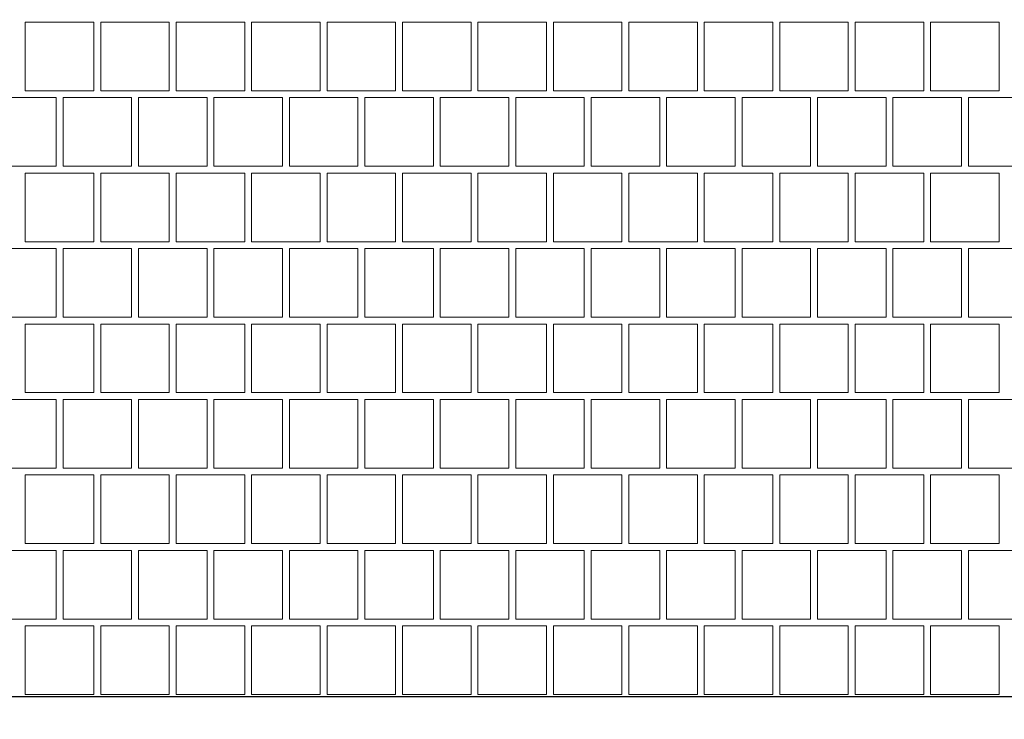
# Model space of a CAD drawing. Header units: millimetres. Extents: x -126271 to -88962, y -179170 to 5194.
# Tile 26 of 66: x -118272 to -116822, y -105290 to -104260. Entities that reach past the tile are written whole.
import ezdxf

# ---------------------------------------------------------------- set-up
doc = ezdxf.new("R2010")
doc.units = ezdxf.units.MM
doc.header["$MEASUREMENT"] = 0
for name, color, linetype, lineweight, true_color in [('Nowe_2D - Rysunki i Obrazki_Nr_pióra__105', 7, 'Continuous', 13, 0xcccccc), ('Nowe_2D - Rysunki i Obrazki_Nr_pióra__61', 7, 'Continuous', 18, 0x6a6a6a), ('Nowe_Wymiarowanie - Ogólne_Nr_pióra__81', 7, 'Continuous', 13, 0x6a6a6a)]:
    doc.layers.add(name, color=color, linetype=linetype, lineweight=lineweight, true_color=true_color)
doc.layers.add('Nowe_2D - Rysunki i Obrazki_Nr_pióra__22', color=8, linetype='Continuous', lineweight=25)
doc.layers.add('Nowe_Wymiarowanie - Ogólne_Nr_pióra__42', color=8, linetype='Continuous', lineweight=25)
doc.layers.add('Nowe_Wymiarowanie - Ogólne', color=7, linetype='Continuous')
doc.styles.add('STYL_AUTOMATYCZNY_1', font='arial.ttf')
doc.dimstyles.new('STYL_AUTOMATYCZNY__1', dxfattribs={"dimtxt": 150, "dimasz": 47.5, "dimexe": 0.18, "dimexo": 0.0625, "dimgap": 0, "dimtad": 1, "dimtih": 1, "dimtoh": 1, "dimdec": 0, "dimlfac": 0.1, "dimzin": 0, "dimdsep": 46, "dimtxsty": 'STYL_AUTOMATYCZNY_1', "dimblk": 'ARROWHEAD_6', "dimblk1": 'ARROWHEAD_6', "dimblk2": 'ARROWHEAD_6', "dimcen": 0.09, "dimse1": 1, "dimse2": 1, "dimclrd": 256, "dimclre": 256, "dimclrt": 8, "dimazin": 0, "dimtfac": 1, "dimtdec": 4, "dimtmove": 0, "dimatfit": 3, "dimfxl": 0, "dimtolj": 1, "dimtzin": 0, "dimarcsym": 0})

# ---------------------------------------------------------------- blocks, each defined once
blk = doc.blocks.new('*X78')
at = {"layer": 'Nowe_2D - Rysunki i Obrazki_Nr_pióra__105', "color": 254, "linetype": 'Continuous', "lineweight": 13, "true_color": 0xcccccc}
for p, q in [((-118263.7, -104364.9), (-118263.7, -104263.9)), ((-118263.7, -104263.9), (-118213.2, -104263.9)), ((-118162.7, -104263.9), (-118213.2, -104263.9)), ((-118162.7, -104364.9), (-118162.7, -104263.9)), ((-118051.6, -104263.9), (-118152.6, -104263.9)), ((-118152.6, -104263.9), (-118152.6, -104364.9)), ((-118051.6, -104364.9), (-118051.6, -104263.9)), ((-118041.5, -104364.9), (-118041.5, -104263.9)), ((-118041.5, -104263.9), (-117991, -104263.9)), ((-117940.5, -104263.9), (-117991, -104263.9)), ((-117940.5, -104364.9), (-117940.5, -104263.9)), ((-117829.4, -104263.9), (-117930.4, -104263.9)), ((-117930.4, -104263.9), (-117930.4, -104364.9)), ((-117829.4, -104364.9), (-117829.4, -104263.9)), ((-117819.3, -104364.9), (-117819.3, -104263.9)), ((-117819.3, -104263.9), (-117768.8, -104263.9)), ((-117718.3, -104263.9), (-117768.8, -104263.9)), ((-117718.3, -104364.9), (-117718.3, -104263.9)), ((-117607.2, -104263.9), (-117708.2, -104263.9)), ((-117708.2, -104263.9), (-117708.2, -104364.9)), ((-117607.2, -104364.9), (-117607.2, -104263.9)), ((-117597.1, -104364.9), (-117597.1, -104263.9)), ((-117597.1, -104263.9), (-117546.6, -104263.9)), ((-117496.1, -104263.9), (-117546.6, -104263.9)), ((-117496.1, -104364.9), (-117496.1, -104263.9)), ((-117385, -104263.9), (-117486, -104263.9)), ((-117486, -104263.9), (-117486, -104364.9)), ((-117385, -104364.9), (-117385, -104263.9)), ((-117374.9, -104364.9), (-117374.9, -104263.9)), ((-117374.9, -104263.9), (-117324.4, -104263.9)), ((-117273.9, -104263.9), (-117324.4, -104263.9)), ((-117273.9, -104364.9), (-117273.9, -104263.9)), ((-117162.8, -104263.9), (-117263.8, -104263.9)), ((-117263.8, -104263.9), (-117263.8, -104364.9)), ((-117162.8, -104364.9), (-117162.8, -104263.9)), ((-117152.7, -104364.9), (-117152.7, -104263.9)), ((-117152.7, -104263.9), (-117102.2, -104263.9)), ((-117051.7, -104263.9), (-117102.2, -104263.9)), ((-117051.7, -104364.9), (-117051.7, -104263.9)), ((-116940.6, -104263.9), (-117041.6, -104263.9)), ((-117041.6, -104263.9), (-117041.6, -104364.9)), ((-116940.6, -104364.9), (-116940.6, -104263.9)), ((-116930.5, -104364.9), (-116930.5, -104263.9)), ((-116930.5, -104263.9), (-116880, -104263.9)), ((-116829.5, -104263.9), (-116880, -104263.9)), ((-116829.5, -104364.9), (-116829.5, -104263.9)), ((-118213.2, -104364.9), (-118263.7, -104364.9)), ((-118213.2, -104364.9), (-118162.7, -104364.9)), ((-118152.6, -104364.9), (-118051.6, -104364.9)), ((-117991, -104364.9), (-118041.5, -104364.9)), ((-117991, -104364.9), (-117940.5, -104364.9)), ((-117930.4, -104364.9), (-117829.4, -104364.9)), ((-117768.8, -104364.9), (-117819.3, -104364.9)), ((-117768.8, -104364.9), (-117718.3, -104364.9)), ((-117708.2, -104364.9), (-117607.2, -104364.9)), ((-117546.6, -104364.9), (-117597.1, -104364.9)), ((-117546.6, -104364.9), (-117496.1, -104364.9)), ((-117486, -104364.9), (-117385, -104364.9)), ((-117324.4, -104364.9), (-117374.9, -104364.9)), ((-117324.4, -104364.9), (-117273.9, -104364.9)), ((-117263.8, -104364.9), (-117162.8, -104364.9)), ((-117102.2, -104364.9), (-117152.7, -104364.9)), ((-117102.2, -104364.9), (-117051.7, -104364.9)), ((-117041.6, -104364.9), (-116940.6, -104364.9)), ((-116880, -104364.9), (-116930.5, -104364.9)), ((-116880, -104364.9), (-116829.5, -104364.9)), ((-118218.2, -104375), (-118319.2, -104375)), ((-118218.2, -104476), (-118218.2, -104375)), ((-118107.1, -104375), (-118208.1, -104375)), ((-118208.1, -104375), (-118208.1, -104476)), ((-118107.1, -104476), (-118107.1, -104375)), ((-117996, -104375), (-118097, -104375)), ((-118097, -104375), (-118097, -104476)), ((-117996, -104476), (-117996, -104375)), ((-117884.9, -104375), (-117985.9, -104375)), ((-117985.9, -104375), (-117985.9, -104476)), ((-117884.9, -104476), (-117884.9, -104375)), ((-117773.8, -104375), (-117874.8, -104375)), ((-117874.8, -104375), (-117874.8, -104476)), ((-117773.8, -104476), (-117773.8, -104375)), ((-117662.7, -104375), (-117763.7, -104375)), ((-117763.7, -104375), (-117763.7, -104476)), ((-117662.7, -104476), (-117662.7, -104375)), ((-117551.6, -104375), (-117652.6, -104375)), ((-117652.6, -104375), (-117652.6, -104476)), ((-117551.6, -104476), (-117551.6, -104375)), ((-117440.5, -104375), (-117541.5, -104375)), ((-117541.5, -104375), (-117541.5, -104476)), ((-117440.5, -104476), (-117440.5, -104375)), ((-117329.4, -104375), (-117430.4, -104375)), ((-117430.4, -104375), (-117430.4, -104476)), ((-117329.4, -104476), (-117329.4, -104375)), ((-117218.3, -104375), (-117319.3, -104375)), ((-117319.3, -104375), (-117319.3, -104476)), ((-117218.3, -104476), (-117218.3, -104375)), ((-117107.2, -104375), (-117208.2, -104375)), ((-117208.2, -104375), (-117208.2, -104476)), ((-117107.2, -104476), (-117107.2, -104375)), ((-116996.1, -104375), (-117097.1, -104375)), ((-117097.1, -104375), (-117097.1, -104476)), ((-116996.1, -104476), (-116996.1, -104375)), ((-116885, -104375), (-116986, -104375)), ((-116986, -104375), (-116986, -104476)), ((-116885, -104476), (-116885, -104375)), ((-116773.9, -104375), (-116874.9, -104375)), ((-116874.9, -104375), (-116874.9, -104476)), ((-118319.2, -104476), (-118218.2, -104476)), ((-118208.1, -104476), (-118107.1, -104476)), ((-118097, -104476), (-117996, -104476)), ((-117985.9, -104476), (-117884.9, -104476)), ((-117874.8, -104476), (-117773.8, -104476)), ((-117763.7, -104476), (-117662.7, -104476)), ((-117652.6, -104476), (-117551.6, -104476)), ((-117541.5, -104476), (-117440.5, -104476)), ((-117430.4, -104476), (-117329.4, -104476)), ((-117319.3, -104476), (-117218.3, -104476)), ((-117208.2, -104476), (-117107.2, -104476)), ((-117097.1, -104476), (-116996.1, -104476)), ((-116986, -104476), (-116885, -104476)), ((-116874.9, -104476), (-116773.9, -104476)), ((-118263.7, -104587.1), (-118263.7, -104486.1)), ((-118263.7, -104486.1), (-118213.2, -104486.1)), ((-118162.7, -104486.1), (-118213.2, -104486.1)), ((-118162.7, -104587.1), (-118162.7, -104486.1)), ((-118051.6, -104486.1), (-118152.6, -104486.1)), ((-118152.6, -104486.1), (-118152.6, -104587.1)), ((-118051.6, -104587.1), (-118051.6, -104486.1)), ((-118041.5, -104587.1), (-118041.5, -104486.1)), ((-118041.5, -104486.1), (-117991, -104486.1)), ((-117940.5, -104486.1), (-117991, -104486.1)), ((-117940.5, -104587.1), (-117940.5, -104486.1)), ((-117829.4, -104486.1), (-117930.4, -104486.1)), ((-117930.4, -104486.1), (-117930.4, -104587.1)), ((-117829.4, -104587.1), (-117829.4, -104486.1)), ((-117819.3, -104587.1), (-117819.3, -104486.1)), ((-117819.3, -104486.1), (-117768.8, -104486.1)), ((-117718.3, -104486.1), (-117768.8, -104486.1)), ((-117718.3, -104587.1), (-117718.3, -104486.1)), ((-117607.2, -104486.1), (-117708.2, -104486.1)), ((-117708.2, -104486.1), (-117708.2, -104587.1)), ((-117607.2, -104587.1), (-117607.2, -104486.1)), ((-117597.1, -104587.1), (-117597.1, -104486.1)), ((-117597.1, -104486.1), (-117546.6, -104486.1)), ((-117496.1, -104486.1), (-117546.6, -104486.1)), ((-117496.1, -104587.1), (-117496.1, -104486.1)), ((-117385, -104486.1), (-117486, -104486.1)), ((-117486, -104486.1), (-117486, -104587.1)), ((-117385, -104587.1), (-117385, -104486.1)), ((-117374.9, -104587.1), (-117374.9, -104486.1)), ((-117374.9, -104486.1), (-117324.4, -104486.1)), ((-117273.9, -104486.1), (-117324.4, -104486.1)), ((-117273.9, -104587.1), (-117273.9, -104486.1)), ((-117162.8, -104486.1), (-117263.8, -104486.1)), ((-117263.8, -104486.1), (-117263.8, -104587.1)), ((-117162.8, -104587.1), (-117162.8, -104486.1)), ((-117152.7, -104587.1), (-117152.7, -104486.1)), ((-117152.7, -104486.1), (-117102.2, -104486.1)), ((-117051.7, -104486.1), (-117102.2, -104486.1)), ((-117051.7, -104587.1), (-117051.7, -104486.1)), ((-116940.6, -104486.1), (-117041.6, -104486.1)), ((-117041.6, -104486.1), (-117041.6, -104587.1)), ((-116940.6, -104587.1), (-116940.6, -104486.1)), ((-116930.5, -104587.1), (-116930.5, -104486.1)), ((-116930.5, -104486.1), (-116880, -104486.1)), ((-116829.5, -104486.1), (-116880, -104486.1)), ((-116829.5, -104587.1), (-116829.5, -104486.1)), ((-118218.2, -104597.2), (-118319.2, -104597.2)), ((-118213.2, -104587.1), (-118263.7, -104587.1)), ((-118218.2, -104698.2), (-118218.2, -104597.2)), ((-118213.2, -104587.1), (-118162.7, -104587.1)), ((-118107.1, -104597.2), (-118208.1, -104597.2)), ((-118208.1, -104597.2), (-118208.1, -104698.2)), ((-118152.6, -104587.1), (-118051.6, -104587.1)), ((-118107.1, -104698.2), (-118107.1, -104597.2)), ((-117996, -104597.2), (-118097, -104597.2)), ((-118097, -104597.2), (-118097, -104698.2)), ((-117991, -104587.1), (-118041.5, -104587.1)), ((-117996, -104698.2), (-117996, -104597.2)), ((-117991, -104587.1), (-117940.5, -104587.1)), ((-117884.9, -104597.2), (-117985.9, -104597.2)), ((-117985.9, -104597.2), (-117985.9, -104698.2)), ((-117930.4, -104587.1), (-117829.4, -104587.1)), ((-117884.9, -104698.2), (-117884.9, -104597.2)), ((-117773.8, -104597.2), (-117874.8, -104597.2)), ((-117874.8, -104597.2), (-117874.8, -104698.2)), ((-117768.8, -104587.1), (-117819.3, -104587.1)), ((-117773.8, -104698.2), (-117773.8, -104597.2)), ((-117768.8, -104587.1), (-117718.3, -104587.1)), ((-117662.7, -104597.2), (-117763.7, -104597.2)), ((-117763.7, -104597.2), (-117763.7, -104698.2)), ((-117708.2, -104587.1), (-117607.2, -104587.1)), ((-117662.7, -104698.2), (-117662.7, -104597.2)), ((-117551.6, -104597.2), (-117652.6, -104597.2)), ((-117652.6, -104597.2), (-117652.6, -104698.2)), ((-117546.6, -104587.1), (-117597.1, -104587.1)), ((-117551.6, -104698.2), (-117551.6, -104597.2)), ((-117546.6, -104587.1), (-117496.1, -104587.1)), ((-117440.5, -104597.2), (-117541.5, -104597.2)), ((-117541.5, -104597.2), (-117541.5, -104698.2)), ((-117486, -104587.1), (-117385, -104587.1)), ((-117440.5, -104698.2), (-117440.5, -104597.2)), ((-117329.4, -104597.2), (-117430.4, -104597.2)), ((-117430.4, -104597.2), (-117430.4, -104698.2)), ((-117324.4, -104587.1), (-117374.9, -104587.1)), ((-117329.4, -104698.2), (-117329.4, -104597.2)), ((-117324.4, -104587.1), (-117273.9, -104587.1)), ((-117218.3, -104597.2), (-117319.3, -104597.2)), ((-117319.3, -104597.2), (-117319.3, -104698.2)), ((-117263.8, -104587.1), (-117162.8, -104587.1)), ((-117218.3, -104698.2), (-117218.3, -104597.2)), ((-117107.2, -104597.2), (-117208.2, -104597.2)), ((-117208.2, -104597.2), (-117208.2, -104698.2)), ((-117102.2, -104587.1), (-117152.7, -104587.1)), ((-117107.2, -104698.2), (-117107.2, -104597.2)), ((-117102.2, -104587.1), (-117051.7, -104587.1)), ((-116996.1, -104597.2), (-117097.1, -104597.2)), ((-117097.1, -104597.2), (-117097.1, -104698.2)), ((-117041.6, -104587.1), (-116940.6, -104587.1)), ((-116996.1, -104698.2), (-116996.1, -104597.2)), ((-116885, -104597.2), (-116986, -104597.2)), ((-116986, -104597.2), (-116986, -104698.2)), ((-116880, -104587.1), (-116930.5, -104587.1)), ((-116885, -104698.2), (-116885, -104597.2)), ((-116880, -104587.1), (-116829.5, -104587.1)), ((-116773.9, -104597.2), (-116874.9, -104597.2)), ((-116874.9, -104597.2), (-116874.9, -104698.2)), ((-118319.2, -104698.2), (-118218.2, -104698.2)), ((-118208.1, -104698.2), (-118107.1, -104698.2)), ((-118097, -104698.2), (-117996, -104698.2)), ((-117985.9, -104698.2), (-117884.9, -104698.2)), ((-117874.8, -104698.2), (-117773.8, -104698.2)), ((-117763.7, -104698.2), (-117662.7, -104698.2)), ((-117652.6, -104698.2), (-117551.6, -104698.2)), ((-117541.5, -104698.2), (-117440.5, -104698.2)), ((-117430.4, -104698.2), (-117329.4, -104698.2)), ((-117319.3, -104698.2), (-117218.3, -104698.2)), ((-117208.2, -104698.2), (-117107.2, -104698.2)), ((-117097.1, -104698.2), (-116996.1, -104698.2)), ((-116986, -104698.2), (-116885, -104698.2)), ((-116874.9, -104698.2), (-116773.9, -104698.2)), ((-118263.7, -104809.3), (-118263.7, -104708.3)), ((-118263.7, -104708.3), (-118213.2, -104708.3)), ((-118162.7, -104708.3), (-118213.2, -104708.3)), ((-118162.7, -104809.3), (-118162.7, -104708.3)), ((-118051.6, -104708.3), (-118152.6, -104708.3)), ((-118152.6, -104708.3), (-118152.6, -104809.3)), ((-118051.6, -104809.3), (-118051.6, -104708.3)), ((-118041.5, -104809.3), (-118041.5, -104708.3)), ((-118041.5, -104708.3), (-117991, -104708.3)), ((-117940.5, -104708.3), (-117991, -104708.3)), ((-117940.5, -104809.3), (-117940.5, -104708.3)), ((-117829.4, -104708.3), (-117930.4, -104708.3)), ((-117930.4, -104708.3), (-117930.4, -104809.3)), ((-117829.4, -104809.3), (-117829.4, -104708.3)), ((-117819.3, -104809.3), (-117819.3, -104708.3)), ((-117819.3, -104708.3), (-117768.8, -104708.3)), ((-117718.3, -104708.3), (-117768.8, -104708.3)), ((-117718.3, -104809.3), (-117718.3, -104708.3)), ((-117607.2, -104708.3), (-117708.2, -104708.3)), ((-117708.2, -104708.3), (-117708.2, -104809.3)), ((-117607.2, -104809.3), (-117607.2, -104708.3)), ((-117597.1, -104809.3), (-117597.1, -104708.3)), ((-117597.1, -104708.3), (-117546.6, -104708.3)), ((-117496.1, -104708.3), (-117546.6, -104708.3)), ((-117496.1, -104809.3), (-117496.1, -104708.3)), ((-117385, -104708.3), (-117486, -104708.3)), ((-117486, -104708.3), (-117486, -104809.3)), ((-117385, -104809.3), (-117385, -104708.3)), ((-117374.9, -104809.3), (-117374.9, -104708.3)), ((-117374.9, -104708.3), (-117324.4, -104708.3)), ((-117273.9, -104708.3), (-117324.4, -104708.3)), ((-117273.9, -104809.3), (-117273.9, -104708.3)), ((-117162.8, -104708.3), (-117263.8, -104708.3)), ((-117263.8, -104708.3), (-117263.8, -104809.3)), ((-117162.8, -104809.3), (-117162.8, -104708.3)), ((-117152.7, -104809.3), (-117152.7, -104708.3)), ((-117152.7, -104708.3), (-117102.2, -104708.3)), ((-117051.7, -104708.3), (-117102.2, -104708.3)), ((-117051.7, -104809.3), (-117051.7, -104708.3)), ((-116940.6, -104708.3), (-117041.6, -104708.3)), ((-117041.6, -104708.3), (-117041.6, -104809.3)), ((-116940.6, -104809.3), (-116940.6, -104708.3)), ((-116930.5, -104809.3), (-116930.5, -104708.3)), ((-116930.5, -104708.3), (-116880, -104708.3)), ((-116829.5, -104708.3), (-116880, -104708.3)), ((-116829.5, -104809.3), (-116829.5, -104708.3)), ((-118213.2, -104809.3), (-118263.7, -104809.3)), ((-118213.2, -104809.3), (-118162.7, -104809.3)), ((-118152.6, -104809.3), (-118051.6, -104809.3)), ((-117991, -104809.3), (-118041.5, -104809.3)), ((-117991, -104809.3), (-117940.5, -104809.3)), ((-117930.4, -104809.3), (-117829.4, -104809.3)), ((-117768.8, -104809.3), (-117819.3, -104809.3)), ((-117768.8, -104809.3), (-117718.3, -104809.3)), ((-117708.2, -104809.3), (-117607.2, -104809.3)), ((-117546.6, -104809.3), (-117597.1, -104809.3)), ((-117546.6, -104809.3), (-117496.1, -104809.3)), ((-117486, -104809.3), (-117385, -104809.3)), ((-117324.4, -104809.3), (-117374.9, -104809.3)), ((-117324.4, -104809.3), (-117273.9, -104809.3)), ((-117263.8, -104809.3), (-117162.8, -104809.3)), ((-117102.2, -104809.3), (-117152.7, -104809.3)), ((-117102.2, -104809.3), (-117051.7, -104809.3)), ((-117041.6, -104809.3), (-116940.6, -104809.3)), ((-116880, -104809.3), (-116930.5, -104809.3)), ((-116880, -104809.3), (-116829.5, -104809.3)), ((-118218.2, -104819.4), (-118319.2, -104819.4)), ((-118218.2, -104920.4), (-118218.2, -104819.4)), ((-118107.1, -104819.4), (-118208.1, -104819.4)), ((-118208.1, -104819.4), (-118208.1, -104920.4)), ((-118107.1, -104920.4), (-118107.1, -104819.4)), ((-117996, -104819.4), (-118097, -104819.4)), ((-118097, -104819.4), (-118097, -104920.4)), ((-117996, -104920.4), (-117996, -104819.4)), ((-117884.9, -104819.4), (-117985.9, -104819.4)), ((-117985.9, -104819.4), (-117985.9, -104920.4)), ((-117884.9, -104920.4), (-117884.9, -104819.4)), ((-117773.8, -104819.4), (-117874.8, -104819.4)), ((-117874.8, -104819.4), (-117874.8, -104920.4)), ((-117773.8, -104920.4), (-117773.8, -104819.4)), ((-117662.7, -104819.4), (-117763.7, -104819.4)), ((-117763.7, -104819.4), (-117763.7, -104920.4)), ((-117662.7, -104920.4), (-117662.7, -104819.4)), ((-117551.6, -104819.4), (-117652.6, -104819.4)), ((-117652.6, -104819.4), (-117652.6, -104920.4)), ((-117551.6, -104920.4), (-117551.6, -104819.4)), ((-117440.5, -104819.4), (-117541.5, -104819.4)), ((-117541.5, -104819.4), (-117541.5, -104920.4)), ((-117440.5, -104920.4), (-117440.5, -104819.4)), ((-117329.4, -104819.4), (-117430.4, -104819.4)), ((-117430.4, -104819.4), (-117430.4, -104920.4)), ((-117329.4, -104920.4), (-117329.4, -104819.4)), ((-117218.3, -104819.4), (-117319.3, -104819.4)), ((-117319.3, -104819.4), (-117319.3, -104920.4)), ((-117218.3, -104920.4), (-117218.3, -104819.4)), ((-117107.2, -104819.4), (-117208.2, -104819.4)), ((-117208.2, -104819.4), (-117208.2, -104920.4)), ((-117107.2, -104920.4), (-117107.2, -104819.4)), ((-116996.1, -104819.4), (-117097.1, -104819.4)), ((-117097.1, -104819.4), (-117097.1, -104920.4)), ((-116996.1, -104920.4), (-116996.1, -104819.4)), ((-116885, -104819.4), (-116986, -104819.4)), ((-116986, -104819.4), (-116986, -104920.4)), ((-116885, -104920.4), (-116885, -104819.4)), ((-116773.9, -104819.4), (-116874.9, -104819.4)), ((-116874.9, -104819.4), (-116874.9, -104920.4)), ((-118319.2, -104920.4), (-118218.2, -104920.4)), ((-118263.7, -105031.5), (-118263.7, -104930.5)), ((-118263.7, -104930.5), (-118213.2, -104930.5)), ((-118162.7, -104930.5), (-118213.2, -104930.5)), ((-118208.1, -104920.4), (-118107.1, -104920.4)), ((-118162.7, -105031.5), (-118162.7, -104930.5)), ((-118051.6, -104930.5), (-118152.6, -104930.5)), ((-118152.6, -104930.5), (-118152.6, -105031.5)), ((-118097, -104920.4), (-117996, -104920.4)), ((-118051.6, -105031.5), (-118051.6, -104930.5)), ((-118041.5, -105031.5), (-118041.5, -104930.5)), ((-118041.5, -104930.5), (-117991, -104930.5)), ((-117940.5, -104930.5), (-117991, -104930.5)), ((-117985.9, -104920.4), (-117884.9, -104920.4)), ((-117940.5, -105031.5), (-117940.5, -104930.5)), ((-117829.4, -104930.5), (-117930.4, -104930.5)), ((-117930.4, -104930.5), (-117930.4, -105031.5)), ((-117874.8, -104920.4), (-117773.8, -104920.4)), ((-117829.4, -105031.5), (-117829.4, -104930.5)), ((-117819.3, -105031.5), (-117819.3, -104930.5)), ((-117819.3, -104930.5), (-117768.8, -104930.5)), ((-117718.3, -104930.5), (-117768.8, -104930.5)), ((-117763.7, -104920.4), (-117662.7, -104920.4)), ((-117718.3, -105031.5), (-117718.3, -104930.5)), ((-117607.2, -104930.5), (-117708.2, -104930.5)), ((-117708.2, -104930.5), (-117708.2, -105031.5)), ((-117652.6, -104920.4), (-117551.6, -104920.4)), ((-117607.2, -105031.5), (-117607.2, -104930.5)), ((-117597.1, -105031.5), (-117597.1, -104930.5)), ((-117597.1, -104930.5), (-117546.6, -104930.5)), ((-117496.1, -104930.5), (-117546.6, -104930.5)), ((-117541.5, -104920.4), (-117440.5, -104920.4)), ((-117496.1, -105031.5), (-117496.1, -104930.5)), ((-117385, -104930.5), (-117486, -104930.5)), ((-117486, -104930.5), (-117486, -105031.5)), ((-117430.4, -104920.4), (-117329.4, -104920.4)), ((-117385, -105031.5), (-117385, -104930.5)), ((-117374.9, -105031.5), (-117374.9, -104930.5)), ((-117374.9, -104930.5), (-117324.4, -104930.5)), ((-117273.9, -104930.5), (-117324.4, -104930.5)), ((-117319.3, -104920.4), (-117218.3, -104920.4)), ((-117273.9, -105031.5), (-117273.9, -104930.5)), ((-117162.8, -104930.5), (-117263.8, -104930.5)), ((-117263.8, -104930.5), (-117263.8, -105031.5)), ((-117208.2, -104920.4), (-117107.2, -104920.4)), ((-117162.8, -105031.5), (-117162.8, -104930.5)), ((-117152.7, -105031.5), (-117152.7, -104930.5)), ((-117152.7, -104930.5), (-117102.2, -104930.5)), ((-117051.7, -104930.5), (-117102.2, -104930.5)), ((-117097.1, -104920.4), (-116996.1, -104920.4)), ((-117051.7, -105031.5), (-117051.7, -104930.5)), ((-116940.6, -104930.5), (-117041.6, -104930.5)), ((-117041.6, -104930.5), (-117041.6, -105031.5)), ((-116986, -104920.4), (-116885, -104920.4)), ((-116940.6, -105031.5), (-116940.6, -104930.5)), ((-116930.5, -105031.5), (-116930.5, -104930.5)), ((-116930.5, -104930.5), (-116880, -104930.5)), ((-116829.5, -104930.5), (-116880, -104930.5)), ((-116874.9, -104920.4), (-116773.9, -104920.4)), ((-116829.5, -105031.5), (-116829.5, -104930.5)), ((-118213.2, -105031.5), (-118263.7, -105031.5)), ((-118213.2, -105031.5), (-118162.7, -105031.5)), ((-118152.6, -105031.5), (-118051.6, -105031.5)), ((-117991, -105031.5), (-118041.5, -105031.5)), ((-117991, -105031.5), (-117940.5, -105031.5)), ((-117930.4, -105031.5), (-117829.4, -105031.5)), ((-117768.8, -105031.5), (-117819.3, -105031.5)), ((-117768.8, -105031.5), (-117718.3, -105031.5)), ((-117708.2, -105031.5), (-117607.2, -105031.5)), ((-117546.6, -105031.5), (-117597.1, -105031.5)), ((-117546.6, -105031.5), (-117496.1, -105031.5)), ((-117486, -105031.5), (-117385, -105031.5)), ((-117324.4, -105031.5), (-117374.9, -105031.5)), ((-117324.4, -105031.5), (-117273.9, -105031.5)), ((-117263.8, -105031.5), (-117162.8, -105031.5)), ((-117102.2, -105031.5), (-117152.7, -105031.5)), ((-117102.2, -105031.5), (-117051.7, -105031.5)), ((-117041.6, -105031.5), (-116940.6, -105031.5)), ((-116880, -105031.5), (-116930.5, -105031.5)), ((-116880, -105031.5), (-116829.5, -105031.5)), ((-118218.2, -105041.6), (-118319.2, -105041.6)), ((-118218.2, -105142.6), (-118218.2, -105041.6)), ((-118107.1, -105041.6), (-118208.1, -105041.6)), ((-118208.1, -105041.6), (-118208.1, -105142.6)), ((-118107.1, -105142.6), (-118107.1, -105041.6)), ((-117996, -105041.6), (-118097, -105041.6)), ((-118097, -105041.6), (-118097, -105142.6)), ((-117996, -105142.6), (-117996, -105041.6)), ((-117884.9, -105041.6), (-117985.9, -105041.6)), ((-117985.9, -105041.6), (-117985.9, -105142.6)), ((-117884.9, -105142.6), (-117884.9, -105041.6)), ((-117773.8, -105041.6), (-117874.8, -105041.6)), ((-117874.8, -105041.6), (-117874.8, -105142.6)), ((-117773.8, -105142.6), (-117773.8, -105041.6)), ((-117662.7, -105041.6), (-117763.7, -105041.6)), ((-117763.7, -105041.6), (-117763.7, -105142.6)), ((-117662.7, -105142.6), (-117662.7, -105041.6)), ((-117551.6, -105041.6), (-117652.6, -105041.6)), ((-117652.6, -105041.6), (-117652.6, -105142.6)), ((-117551.6, -105142.6), (-117551.6, -105041.6)), ((-117440.5, -105041.6), (-117541.5, -105041.6)), ((-117541.5, -105041.6), (-117541.5, -105142.6)), ((-117440.5, -105142.6), (-117440.5, -105041.6)), ((-117329.4, -105041.6), (-117430.4, -105041.6)), ((-117430.4, -105041.6), (-117430.4, -105142.6)), ((-117329.4, -105142.6), (-117329.4, -105041.6)), ((-117218.3, -105041.6), (-117319.3, -105041.6)), ((-117319.3, -105041.6), (-117319.3, -105142.6)), ((-117218.3, -105142.6), (-117218.3, -105041.6)), ((-117107.2, -105041.6), (-117208.2, -105041.6)), ((-117208.2, -105041.6), (-117208.2, -105142.6)), ((-117107.2, -105142.6), (-117107.2, -105041.6)), ((-116996.1, -105041.6), (-117097.1, -105041.6)), ((-117097.1, -105041.6), (-117097.1, -105142.6)), ((-116996.1, -105142.6), (-116996.1, -105041.6)), ((-116885, -105041.6), (-116986, -105041.6)), ((-116986, -105041.6), (-116986, -105142.6)), ((-116885, -105142.6), (-116885, -105041.6)), ((-116773.9, -105041.6), (-116874.9, -105041.6)), ((-116874.9, -105041.6), (-116874.9, -105142.6)), ((-118319.2, -105142.6), (-118218.2, -105142.6)), ((-118208.1, -105142.6), (-118107.1, -105142.6)), ((-118097, -105142.6), (-117996, -105142.6)), ((-117985.9, -105142.6), (-117884.9, -105142.6)), ((-117874.8, -105142.6), (-117773.8, -105142.6)), ((-117763.7, -105142.6), (-117662.7, -105142.6)), ((-117652.6, -105142.6), (-117551.6, -105142.6)), ((-117541.5, -105142.6), (-117440.5, -105142.6)), ((-117430.4, -105142.6), (-117329.4, -105142.6)), ((-117319.3, -105142.6), (-117218.3, -105142.6)), ((-117208.2, -105142.6), (-117107.2, -105142.6)), ((-117097.1, -105142.6), (-116996.1, -105142.6)), ((-116986, -105142.6), (-116885, -105142.6)), ((-116874.9, -105142.6), (-116773.9, -105142.6)), ((-118263.7, -105253.7), (-118263.7, -105152.7)), ((-118263.7, -105152.7), (-118213.2, -105152.7)), ((-118162.7, -105152.7), (-118213.2, -105152.7)), ((-118162.7, -105253.7), (-118162.7, -105152.7)), ((-118051.6, -105152.7), (-118152.6, -105152.7)), ((-118152.6, -105152.7), (-118152.6, -105253.7)), ((-118051.6, -105253.7), (-118051.6, -105152.7)), ((-118041.5, -105253.7), (-118041.5, -105152.7)), ((-118041.5, -105152.7), (-117991, -105152.7)), ((-117940.5, -105152.7), (-117991, -105152.7)), ((-117940.5, -105253.7), (-117940.5, -105152.7)), ((-117829.4, -105152.7), (-117930.4, -105152.7)), ((-117930.4, -105152.7), (-117930.4, -105253.7)), ((-117829.4, -105253.7), (-117829.4, -105152.7)), ((-117819.3, -105253.7), (-117819.3, -105152.7)), ((-117819.3, -105152.7), (-117768.8, -105152.7)), ((-117718.3, -105152.7), (-117768.8, -105152.7)), ((-117718.3, -105253.7), (-117718.3, -105152.7)), ((-117607.2, -105152.7), (-117708.2, -105152.7)), ((-117708.2, -105152.7), (-117708.2, -105253.7)), ((-117607.2, -105253.7), (-117607.2, -105152.7)), ((-117597.1, -105253.7), (-117597.1, -105152.7)), ((-117597.1, -105152.7), (-117546.6, -105152.7)), ((-117496.1, -105152.7), (-117546.6, -105152.7)), ((-117496.1, -105253.7), (-117496.1, -105152.7)), ((-117385, -105152.7), (-117486, -105152.7)), ((-117486, -105152.7), (-117486, -105253.7)), ((-117385, -105253.7), (-117385, -105152.7)), ((-117374.9, -105253.7), (-117374.9, -105152.7)), ((-117374.9, -105152.7), (-117324.4, -105152.7)), ((-117273.9, -105152.7), (-117324.4, -105152.7)), ((-117273.9, -105253.7), (-117273.9, -105152.7)), ((-117162.8, -105152.7), (-117263.8, -105152.7)), ((-117263.8, -105152.7), (-117263.8, -105253.7)), ((-117162.8, -105253.7), (-117162.8, -105152.7)), ((-117152.7, -105253.7), (-117152.7, -105152.7)), ((-117152.7, -105152.7), (-117102.2, -105152.7)), ((-117051.7, -105152.7), (-117102.2, -105152.7)), ((-117051.7, -105253.7), (-117051.7, -105152.7)), ((-116940.6, -105152.7), (-117041.6, -105152.7)), ((-117041.6, -105152.7), (-117041.6, -105253.7)), ((-116940.6, -105253.7), (-116940.6, -105152.7)), ((-116930.5, -105253.7), (-116930.5, -105152.7)), ((-116930.5, -105152.7), (-116880, -105152.7)), ((-116829.5, -105152.7), (-116880, -105152.7)), ((-116829.5, -105253.7), (-116829.5, -105152.7)), ((-118213.2, -105253.7), (-118263.7, -105253.7)), ((-118213.2, -105253.7), (-118162.7, -105253.7)), ((-118152.6, -105253.7), (-118051.6, -105253.7)), ((-117991, -105253.7), (-118041.5, -105253.7)), ((-117991, -105253.7), (-117940.5, -105253.7)), ((-117930.4, -105253.7), (-117829.4, -105253.7)), ((-117768.8, -105253.7), (-117819.3, -105253.7)), ((-117768.8, -105253.7), (-117718.3, -105253.7)), ((-117708.2, -105253.7), (-117607.2, -105253.7)), ((-117546.6, -105253.7), (-117597.1, -105253.7)), ((-117546.6, -105253.7), (-117496.1, -105253.7)), ((-117486, -105253.7), (-117385, -105253.7)), ((-117324.4, -105253.7), (-117374.9, -105253.7)), ((-117324.4, -105253.7), (-117273.9, -105253.7)), ((-117263.8, -105253.7), (-117162.8, -105253.7)), ((-117102.2, -105253.7), (-117152.7, -105253.7)), ((-117102.2, -105253.7), (-117051.7, -105253.7)), ((-117041.6, -105253.7), (-116940.6, -105253.7)), ((-116880, -105253.7), (-116930.5, -105253.7)), ((-116880, -105253.7), (-116829.5, -105253.7))]:
    blk.add_line(p, q, dxfattribs=at)
blk = doc.blocks.new('Wypełnienie_6_1', base_point=(0, 0))
at = {"layer": 'Nowe_2D - Rysunki i Obrazki_Nr_pióra__61', "color": 251, "linetype": 'Continuous', "lineweight": 18, "true_color": 0x6a6a6a, "flags": 128}
blk.add_lwpolyline([(-123919.5, -89334.3), (-123919.5, -89156.6), (-111869.6, -89156.6), (-111869.6, -88443.6), (-106115.7, -88443.6), (-106115.7, -89156.6), (-92839.5, -89156.6), (-92839.5, -102678.1), (-92839.5, -102776.9), (-92839.5, -105256.6), (-123919.5, -105256.6), (-123919.5, -90576.6), (-125357.6, -90576.6), (-125357.6, -89334.3)], close=True, dxfattribs=at)
at = {"layer": 'Nowe_2D - Rysunki i Obrazki_Nr_pióra__105', "color": 254, "linetype": 'Continuous', "lineweight": 13, "true_color": 0xcccccc}
blk.add_blockref('*X78', (0, 0), dxfattribs=at)
blk = doc.blocks.new('*D340')
at = {"layer": 'Nowe_Wymiarowanie - Ogólne_Nr_pióra__81', "color": 251, "linetype": 'Continuous', "lineweight": 13, "true_color": 0x6a6a6a}
for p, q in [((-116729.5, -105779.7), (-116729.5, -105873.5)), ((-107467.6, -105779.7), (-107467.6, -105873.5)), ((-116754.5, -105851.6), (-116704.5, -105801.6)), ((-107492.6, -105851.6), (-107442.6, -105801.6)), ((-116729.5, -105826.6), (-118229.5, -105826.6)), ((-107467.6, -105826.6), (-116729.5, -105826.6)), ((-105967.6, -105826.6), (-107467.6, -105826.6))]:
    blk.add_line(p, q, dxfattribs=at)
at = {"layer": 'Nowe_Wymiarowanie - Ogólne_Nr_pióra__42', "color": 8, "lineweight": 25, "insert": (-112270.2, -105796.6), "char_height": 150, "attachment_point": 7, "style": 'STYL_AUTOMATYCZNY_1'}
blk.add_mtext('\\A1;{\\pql;\\fArial|b0|i0|c238|p0;\\W1.000000;926}', dxfattribs=at)
blk = doc.blocks.new('ARROWHEAD_6')
at = {"color": 0, "linetype": 'Continuous', "lineweight": 0}
for p, q in [((-0.5, -0.5), (0.5, 0.5)), ((0, 0), (-1, 0))]:
    blk.add_line(p, q, dxfattribs=at)
blk = doc.blocks.new('*D341')
at = {"layer": 'Nowe_Wymiarowanie - Ogólne_Nr_pióra__81', "color": 251, "linetype": 'Continuous', "lineweight": 13, "true_color": 0x6a6a6a}
for p, q in [((-118229.5, -105779.7), (-118229.5, -105873.5)), ((-116729.5, -105779.7), (-116729.5, -105873.5)), ((-118254.5, -105851.6), (-118204.5, -105801.6)), ((-116754.5, -105851.6), (-116704.5, -105801.6)), ((-118229.5, -105826.6), (-119619.5, -105826.6)), ((-116729.5, -105826.6), (-118229.5, -105826.6))]:
    blk.add_line(p, q, dxfattribs=at)
at = {"layer": 'Nowe_Wymiarowanie - Ogólne_Nr_pióra__42', "color": 8, "lineweight": 25, "insert": (-117651.1, -105796.6), "char_height": 150, "attachment_point": 7, "style": 'STYL_AUTOMATYCZNY_1'}
blk.add_mtext('\\A1;{\\pql;\\fArial|b0|i0|c238|p0;\\W1.000000;150}', dxfattribs=at)
blk = doc.blocks.new('*D342')
at = {"layer": 'Nowe_Wymiarowanie - Ogólne_Nr_pióra__81', "color": 251, "linetype": 'Continuous', "lineweight": 13, "true_color": 0x6a6a6a}
for p, q in [((-119644.5, -105851.6), (-119594.5, -105801.6)), ((-118254.5, -105851.6), (-118204.5, -105801.6)), ((-118229.5, -105826.6), (-119619.5, -105826.6))]:
    blk.add_line(p, q, dxfattribs=at)
at = {"layer": 'Nowe_Wymiarowanie - Ogólne_Nr_pióra__42', "color": 8, "lineweight": 25, "insert": (-119096.1, -105796.6), "char_height": 150, "attachment_point": 7, "style": 'STYL_AUTOMATYCZNY_1'}
blk.add_mtext('\\A1;{\\pql;\\fArial|b0|i0|c238|p0;\\W1.000000;139}', dxfattribs=at)
blk = doc.blocks.new('*D343')
at = {"layer": 'Nowe_Wymiarowanie - Ogólne_Nr_pióra__81', "color": 251, "linetype": 'Continuous', "lineweight": 13, "true_color": 0x6a6a6a}
for p, q in [((-121039.5, -105779.7), (-121039.5, -105873.5)), ((-119619.5, -105779.7), (-119619.5, -105873.5)), ((-121064.5, -105851.6), (-121014.5, -105801.6)), ((-119644.5, -105851.6), (-119594.5, -105801.6)), ((-121039.5, -105826.6), (-121119.5, -105826.6)), ((-119619.5, -105826.6), (-121039.5, -105826.6)), ((-118229.5, -105826.6), (-119619.5, -105826.6))]:
    blk.add_line(p, q, dxfattribs=at)
at = {"layer": 'Nowe_Wymiarowanie - Ogólne_Nr_pióra__42', "color": 8, "lineweight": 25, "char_height": 150, "attachment_point": 7, "style": 'STYL_AUTOMATYCZNY_1'}
for s, insert in [('\\A1;{\\pql;\\fArial|b0|i0|c238|p0;\\W1.000000;8}', (-121014.5, -105796.6)), ('\\A1;{\\pql;\\fArial|b0|i0|c238|p0;\\W1.000000;142}', (-120443.9, -105796.6))]:
    blk.add_mtext(s, dxfattribs=dict(at, insert=insert))
blk = doc.blocks.new('*D349')
at = {"layer": 'Nowe_Wymiarowanie - Ogólne_Nr_pióra__81', "color": 251, "linetype": 'Continuous', "lineweight": 13, "true_color": 0x6a6a6a}
for p, q in [((-121039.5, -106079.8), (-121039.5, -106173.6)), ((-112029.5, -106079.8), (-112029.5, -106173.6)), ((-121064.5, -106151.7), (-121014.5, -106101.7)), ((-112054.5, -106151.7), (-112004.5, -106101.7)), ((-112029.5, -106126.7), (-121039.5, -106126.7)), ((-105729.5, -106126.7), (-112029.5, -106126.7))]:
    blk.add_line(p, q, dxfattribs=at)
at = {"layer": 'Nowe_Wymiarowanie - Ogólne_Nr_pióra__42', "color": 8, "lineweight": 25, "insert": (-116706.1, -106096.7), "char_height": 150, "attachment_point": 7, "style": 'STYL_AUTOMATYCZNY_1'}
blk.add_mtext('\\A1;{\\pql;\\fArial|b0|i0|c238|p0;\\W1.000000;901}', dxfattribs=at)
blk = doc.blocks.new('*D350')
at = {"layer": 'Nowe_Wymiarowanie - Ogólne_Nr_pióra__81', "color": 251, "linetype": 'Continuous', "lineweight": 13, "true_color": 0x6a6a6a}
for p, q in [((-122319.5, -106079.8), (-122319.5, -106173.6)), ((-121039.5, -106079.8), (-121039.5, -106173.6)), ((-122294.5, -106101.7), (-122344.5, -106151.7)), ((-121064.5, -106151.7), (-121014.5, -106101.7)), ((-122319.5, -106126.7), (-122357, -106126.7)), ((-121039.5, -106126.7), (-122319.5, -106126.7)), ((-112029.5, -106126.7), (-121039.5, -106126.7))]:
    blk.add_line(p, q, dxfattribs=at)
at = {"layer": 'Nowe_Wymiarowanie - Ogólne_Nr_pióra__42', "color": 8, "lineweight": 25, "insert": (-121851.1, -106096.7), "char_height": 150, "attachment_point": 7, "style": 'STYL_AUTOMATYCZNY_1'}
blk.add_mtext('\\A1;{\\pql;\\fArial|b0|i0|c238|p0;\\W1.000000;128}', dxfattribs=at)
blk = doc.blocks.new('*D355')
at = {"layer": 'Nowe_Wymiarowanie - Ogólne_Nr_pióra__81', "color": 251, "linetype": 'Continuous', "lineweight": 13, "true_color": 0x6a6a6a}
for p, q in [((-122319.5, -106379.7), (-122319.5, -106473.5)), ((-121929.5, -106379.7), (-121929.5, -106473.5)), ((-122294.5, -106401.6), (-122344.5, -106451.6)), ((-121954.5, -106451.6), (-121904.5, -106401.6)), ((-122319.5, -106426.6), (-122357, -106426.6)), ((-121929.5, -106426.6), (-122319.5, -106426.6)), ((-112029.5, -106426.6), (-121929.5, -106426.6))]:
    blk.add_line(p, q, dxfattribs=at)
at = {"layer": 'Nowe_Wymiarowanie - Ogólne_Nr_pióra__42', "color": 8, "lineweight": 25, "insert": (-122238.9, -106396.6), "char_height": 150, "attachment_point": 7, "style": 'STYL_AUTOMATYCZNY_1'}
blk.add_mtext('\\A1;{\\pql;\\fArial|b0|i0|c238|p0;\\W1.000000;39}', dxfattribs=at)

msp = doc.modelspace()

# ---------------------------------------------------------------- linework, layer by layer
at = {"layer": 'Nowe_2D - Rysunki i Obrazki_Nr_pióra__22', "color": 8, "linetype": 'Continuous', "lineweight": 25, "flags": 128}
msp.add_lwpolyline([(-123919.5, -90576.6), (-123919.5, -105256.6), (-105338.5, -105256.6)], dxfattribs=at)

# ---------------------------------------------------------------- block references
at = {"layer": 'Nowe_2D - Rysunki i Obrazki_Nr_pióra__105', "color": 254, "linetype": 'Continuous', "lineweight": 13, "true_color": 0xcccccc}
msp.add_blockref('Wypełnienie_6_1', (0, 0), dxfattribs=at)

# ---------------------------------------------------------------- dimensions: what is measured, and where the dimension line sits
at = {"layer": 'Nowe_Wymiarowanie - Ogólne', "color": 251, "linetype": 'Continuous', "lineweight": 13, "true_color": 0x6a6a6a}
for base, p1, p2, picture, middle in [((-121039.5, -106126.7), (-112029.5, -102966.6), (-121039.5, -103836.6), '*D349', (-116534.9, -106021.7)), ((-118229.5, -105826.6), (-116729.5, -103086.6), (-118229.5, -103136.6), '*D341', (-117479.9, -105721.6)), ((-116729.5, -105826.6), (-107467.6, -103256.6), (-116729.5, -103086.6), '*D340', (-112098.9, -105721.6)), ((-121039.5, -105826.6), (-119619.5, -103136.6), (-121039.5, -103836.6), '*D343', (-120272.7, -105721.6)), ((-119619.5, -105826.6), (-118229.5, -103136.6), (-119619.5, -103136.6), '*D342', (-118924.9, -105721.6)), ((-122319.5, -106126.7), (-121039.5, -103836.6), (-122319.5, -103836.6), '*D350', (-121679.9, -106021.7)), ((-122319.5, -106426.6), (-121929.5, -106426.6), (-122319.5, -103836.6), '*D355', (-122124.8, -106321.6))]:
    dim = msp.add_linear_dim(base=base, p1=p1, p2=p2, angle=180, dimstyle='STYL_AUTOMATYCZNY__1', dxfattribs=at)
    dim.commit()
    dim.dimension.update_dxf_attribs({"geometry": picture, "text_midpoint": middle, "dimtype": 160})

doc.saveas('drawing.dxf')
